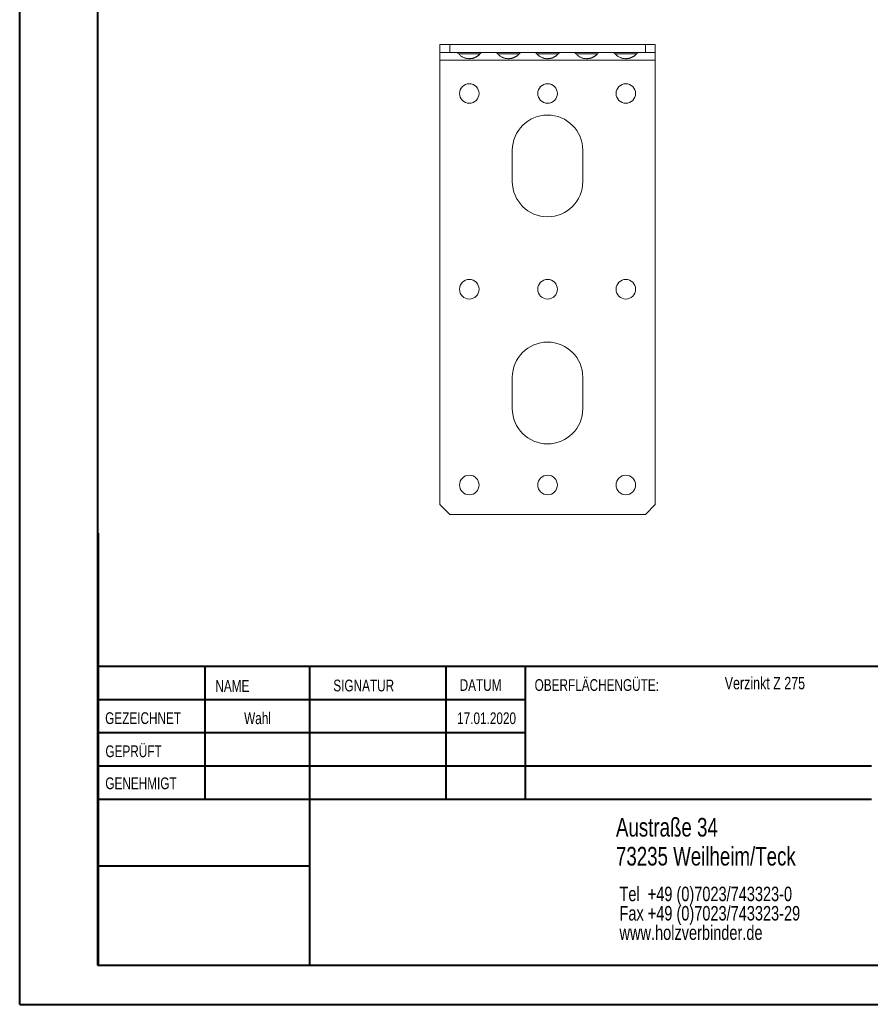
# Model space of a CAD drawing. Header units: millimetres. Extents: x 0 to 210, y 0 to 297.
# Tile 1 of 12: x 0 to 109, y 0 to 126. Entities that reach past the tile are written whole.
import ezdxf

# ---------------------------------------------------------------- set-up
doc = ezdxf.new("R2010")
doc.units = ezdxf.units.MM
doc.styles.add('SLDTEXTSTYLE0', font='TXT', dxfattribs={"width": 0.75})

# ---------------------------------------------------------------- blocks, each defined once
blk = doc.blocks.new('SW_NOTE_0')
at = {"color": 0, "linetype": 'Continuous', "lineweight": 0, "char_height": 1.8521, "attachment_point": 1, "style": 'SLDTEXTSTYLE0'}
for s, insert in [('Tel  +49 (0)7023/743323-0', (0, 2.39)), ('Fax +49 (0)7023/743323-29', (0, -0.08)), ('www.holzverbinder.de', (0, -2.55))]:
    blk.add_mtext(s, dxfattribs=dict(at, insert=insert))

msp = doc.modelspace()

# ---------------------------------------------------------------- linework, layer by layer
at = {"color": 7, "linetype": 'Continuous', "lineweight": 40}
for p, q in [((0.08, 0.21), (0.08, 297.21)), ((10.08, 5.21), (10.08, 292.21)), ((10.11, 60.37), (10.11, 5.12)), ((205.08, 43.37), (10.11, 43.37)), ((23.71, 43.37), (23.71, 26.37)), ((37.1, 43.37), (37.1, 5.12)), ((54.51, 43.37), (54.51, 26.37)), ((64.71, 26.37), (64.71, 43.37)), ((64.71, 39.1), (10.11, 39.1)), ((64.71, 34.87), (10.11, 34.87)), ((108.91, 30.62), (10.11, 30.62)), ((108.91, 26.37), (10.11, 26.37)), ((37.1, 17.87), (10.11, 17.87)), ((10.11, 13.71), (10.08, 13.71)), ((10.11, 9.46), (10.08, 9.46)), ((10.08, 5.21), (205.08, 5.21)), ((0.08, 0.21), (210.08, 0.21))]:
    msp.add_line(p, q, dxfattribs=at)
at = {"color": 7, "linetype": 'Continuous', "lineweight": 15}
for p, q in [((53.76, 122.79), (53.76, 121.79)), ((53.76, 122.79), (55.01, 122.79)), ((55.01, 122.79), (55.01, 121.79)), ((55.01, 122.79), (80.01, 122.79)), ((80.01, 122.79), (80.01, 121.79)), ((80.01, 122.79), (81.26, 122.79)), ((81.26, 122.79), (81.26, 121.79)), ((53.76, 121.79), (55.01, 121.79)), ((53.76, 121.79), (53.76, 120.79)), ((81.26, 120.79), (53.76, 120.79)), ((53.76, 120.79), (53.76, 64.04)), ((55.01, 121.79), (80.01, 121.79)), ((56.14, 121.61), (56.2, 121.61)), ((56.98, 121.08), (56.77, 121.14)), ((56.97, 121.08), (56.77, 121.14)), ((56.98, 121.08), (56.77, 121.14)), ((56.98, 121.08), (56.77, 121.14)), ((56.98, 121.08), (56.77, 121.14)), ((58.83, 121.61), (58.88, 121.61)), ((61.14, 121.61), (61.2, 121.61)), ((61.97, 121.08), (61.77, 121.14)), ((62.02, 121.06), (61.77, 121.14)), ((61.99, 121.07), (61.77, 121.14)), ((61.99, 121.07), (61.77, 121.14)), ((63.83, 121.61), (63.88, 121.61)), ((66.14, 121.61), (66.2, 121.61)), ((66.98, 121.08), (66.77, 121.14)), ((66.98, 121.08), (66.77, 121.14)), ((66.98, 121.08), (66.77, 121.14)), ((66.98, 121.07), (66.77, 121.14)), ((66.98, 121.07), (66.77, 121.14)), ((68.83, 121.61), (68.88, 121.61)), ((71.14, 121.61), (71.2, 121.61)), ((71.99, 121.07), (71.77, 121.14)), ((71.99, 121.07), (71.77, 121.14)), ((71.98, 121.07), (71.77, 121.14)), ((71.98, 121.07), (71.77, 121.14)), ((71.98, 121.07), (71.77, 121.14)), ((73.83, 121.61), (73.88, 121.61)), ((76.14, 121.61), (76.2, 121.61)), ((76.99, 121.07), (76.77, 121.14)), ((76.98, 121.08), (76.77, 121.14)), ((76.98, 121.08), (76.77, 121.14)), ((76.98, 121.07), (76.77, 121.14)), ((78.83, 121.61), (78.88, 121.61)), ((80.01, 121.79), (81.26, 121.79)), ((81.26, 121.79), (81.26, 120.79)), ((81.26, 120.79), (81.26, 64.04)), ((63.01, 105.29), (63.01, 109.29)), ((72.01, 109.29), (72.01, 105.29)), ((63.01, 76.29), (63.01, 80.29)), ((72.01, 80.29), (72.01, 76.29)), ((55.01, 62.79), (53.76, 64.04)), ((80.01, 62.79), (81.26, 64.04)), ((55.01, 62.79), (80.01, 62.79))]:
    msp.add_line(p, q, dxfattribs=at)
at = {"color": 7, "linetype": 'Continuous', "lineweight": 0}
for p, q in [((64.71, 39.12), (10.11, 39.12)), ((23.71, 5.21), (23.71, 5.12)), ((54.51, 5.21), (54.51, 5.12))]:
    msp.add_line(p, q, dxfattribs=at)
at = {"color": 7, "linetype": 'Continuous', "lineweight": 15}
for centre in [(57.51, 116.54), (67.51, 116.54), (77.51, 116.54), (57.51, 91.54), (67.51, 91.54), (77.51, 91.54), (57.51, 66.54), (67.51, 66.54), (77.51, 66.54)]:
    msp.add_circle(centre, 1.25, dxfattribs=at)
for centre, start, end in [((67.51, 109.29), 0, 180), ((67.51, 105.29), 180, 0), ((67.51, 80.29), 0, 180), ((67.51, 76.29), 180, 0)]:
    msp.add_arc(centre, 4.5, start, end, dxfattribs=at)
for points, knots in [([(55.87, 121.78), (55.93, 121.76), (56.03, 121.73), (56.13, 121.65), (56.18, 121.61)], [0, 0, 0, 0, 0.5074311, 1, 1, 1, 1]), ([(58.88, 121.61), (58.86, 121.59), (58.82, 121.54), (58.75, 121.48), (58.68, 121.41), (58.61, 121.35), (58.53, 121.3), (58.45, 121.25), (58.37, 121.2), (58.29, 121.16), (58.21, 121.12), (58.12, 121.09), (58.04, 121.06), (57.95, 121.04), (57.86, 121.02), (57.78, 121), (57.69, 120.99), (57.6, 120.99), (57.49, 120.98), (57.35, 120.99), (57.18, 121.01), (57.01, 121.05), (56.85, 121.11), (56.69, 121.18), (56.54, 121.26), (56.4, 121.37), (56.26, 121.48), (56.18, 121.57), (56.14, 121.61)], [0, 0, 0, 0, 0.030784, 0.061385, 0.091803, 0.122043, 0.152106, 0.181996, 0.211714, 0.241263, 0.270646, 0.299866, 0.328925, 0.357827, 0.386573, 0.415168, 0.443614, 0.471914, 0.500071, 0.55336, 0.607169, 0.661517, 0.716425, 0.771912, 0.827995, 0.884692, 0.942022, 1, 1, 1, 1]), ([(56.2, 121.61), (56.21, 121.61), (56.25, 121.6), (56.54, 121.59), (56.98, 121.59), (57.51, 121.59), (58.04, 121.59), (58.49, 121.59), (58.77, 121.6), (58.81, 121.61), (58.83, 121.61)], [0, 0, 0, 0, 0.0768453, 0.217392, 0.3583685, 0.4992283, 0.6404177, 0.7816022, 0.9231303, 1, 1, 1, 1]), ([(58.88, 121.61), (58.86, 121.59), (58.83, 121.55), (58.77, 121.5), (58.71, 121.44), (58.65, 121.39), (58.61, 121.36), (58.59, 121.34)], [0, 0, 0, 0, 0.202032, 0.403036, 0.603025, 0.802009, 1, 1, 1, 1]), ([(58.88, 121.61), (58.86, 121.59), (58.83, 121.55), (58.77, 121.5), (58.71, 121.44), (58.65, 121.39), (58.61, 121.36), (58.59, 121.34)], [0, 0, 0, 0, 0.202032, 0.403036, 0.603025, 0.802009, 1, 1, 1, 1]), ([(58.85, 121.61), (58.9, 121.65), (58.99, 121.73), (59.1, 121.76), (59.15, 121.78)], [0, 0, 0, 0, 0.492488, 1, 1, 1, 1]), ([(60.87, 121.78), (60.93, 121.76), (61.03, 121.73), (61.13, 121.65), (61.18, 121.61)], [0, 0, 0, 0, 0.507431, 1, 1, 1, 1]), ([(63.88, 121.61), (63.86, 121.59), (63.82, 121.54), (63.75, 121.48), (63.68, 121.41), (63.61, 121.35), (63.53, 121.3), (63.45, 121.25), (63.37, 121.2), (63.29, 121.16), (63.21, 121.12), (63.12, 121.09), (63.04, 121.06), (62.95, 121.04), (62.86, 121.02), (62.78, 121), (62.69, 120.99), (62.6, 120.99), (62.49, 120.98), (62.35, 120.99), (62.18, 121.01), (62.01, 121.05), (61.85, 121.11), (61.69, 121.18), (61.54, 121.26), (61.4, 121.37), (61.26, 121.48), (61.18, 121.57), (61.14, 121.61)], [0, 0, 0, 0, 0.030784, 0.061385, 0.091803, 0.122043, 0.152106, 0.181996, 0.211714, 0.241263, 0.270646, 0.299866, 0.328925, 0.357827, 0.386573, 0.415168, 0.443614, 0.471914, 0.500071, 0.55336, 0.607169, 0.661517, 0.716425, 0.771912, 0.827995, 0.884692, 0.942022, 1, 1, 1, 1]), ([(61.2, 121.61), (61.21, 121.61), (61.25, 121.6), (61.54, 121.59), (61.98, 121.59), (62.51, 121.59), (63.04, 121.59), (63.49, 121.59), (63.77, 121.6), (63.81, 121.61), (63.83, 121.61)], [0, 0, 0, 0, 0.076845, 0.217392, 0.358369, 0.499228, 0.640418, 0.781602, 0.92313, 1, 1, 1, 1]), ([(63.88, 121.61), (63.86, 121.59), (63.83, 121.55), (63.77, 121.5), (63.71, 121.44), (63.65, 121.39), (63.61, 121.36), (63.59, 121.34)], [0, 0, 0, 0, 0.202032, 0.403036, 0.603025, 0.802009, 1, 1, 1, 1]), ([(63.88, 121.61), (63.86, 121.59), (63.83, 121.55), (63.77, 121.5), (63.71, 121.44), (63.65, 121.39), (63.61, 121.36), (63.59, 121.34)], [0, 0, 0, 0, 0.202032, 0.403036, 0.603025, 0.802009, 1, 1, 1, 1]), ([(63.88, 121.61), (63.86, 121.59), (63.83, 121.55), (63.77, 121.5), (63.71, 121.44), (63.65, 121.39), (63.61, 121.36), (63.59, 121.34)], [0, 0, 0, 0, 0.202032, 0.4030364, 0.6030249, 0.8020088, 1, 1, 1, 1]), ([(63.88, 121.61), (63.86, 121.59), (63.83, 121.55), (63.77, 121.5), (63.71, 121.44), (63.65, 121.39), (63.61, 121.36), (63.59, 121.34)], [0, 0, 0, 0, 0.202032, 0.403036, 0.603025, 0.802009, 1, 1, 1, 1]), ([(63.85, 121.61), (63.9, 121.65), (63.99, 121.73), (64.1, 121.76), (64.15, 121.78)], [0, 0, 0, 0, 0.4924881, 1, 1, 1, 1]), ([(65.87, 121.78), (65.93, 121.76), (66.03, 121.73), (66.13, 121.65), (66.18, 121.61)], [0, 0, 0, 0, 0.5074311, 1, 1, 1, 1]), ([(68.88, 121.61), (68.86, 121.59), (68.82, 121.54), (68.75, 121.48), (68.68, 121.41), (68.61, 121.35), (68.53, 121.3), (68.45, 121.25), (68.37, 121.2), (68.29, 121.16), (68.21, 121.12), (68.12, 121.09), (68.04, 121.06), (67.95, 121.04), (67.86, 121.02), (67.78, 121), (67.69, 120.99), (67.6, 120.99), (67.49, 120.98), (67.35, 120.99), (67.18, 121.01), (67.01, 121.05), (66.85, 121.11), (66.69, 121.18), (66.54, 121.26), (66.4, 121.37), (66.26, 121.48), (66.18, 121.57), (66.14, 121.61)], [0, 0, 0, 0, 0.030784, 0.061385, 0.091803, 0.122043, 0.152106, 0.181996, 0.211714, 0.241263, 0.270646, 0.299866, 0.328925, 0.357827, 0.386573, 0.415168, 0.443614, 0.471914, 0.500071, 0.55336, 0.607169, 0.661517, 0.716425, 0.771912, 0.827995, 0.884692, 0.942022, 1, 1, 1, 1]), ([(66.2, 121.61), (66.21, 121.61), (66.25, 121.6), (66.54, 121.59), (66.98, 121.59), (67.51, 121.59), (68.04, 121.59), (68.49, 121.59), (68.77, 121.6), (68.81, 121.61), (68.83, 121.61)], [0, 0, 0, 0, 0.076845, 0.217392, 0.358369, 0.499228, 0.640418, 0.781602, 0.92313, 1, 1, 1, 1]), ([(68.88, 121.61), (68.86, 121.59), (68.83, 121.55), (68.77, 121.5), (68.71, 121.44), (68.65, 121.39), (68.61, 121.36), (68.59, 121.34)], [0, 0, 0, 0, 0.202032, 0.403036, 0.603025, 0.802009, 1, 1, 1, 1]), ([(68.85, 121.61), (68.9, 121.65), (68.99, 121.73), (69.1, 121.76), (69.15, 121.78)], [0, 0, 0, 0, 0.492488, 1, 1, 1, 1]), ([(70.87, 121.78), (70.93, 121.76), (71.03, 121.73), (71.13, 121.65), (71.18, 121.61)], [0, 0, 0, 0, 0.507431, 1, 1, 1, 1]), ([(73.88, 121.61), (73.86, 121.59), (73.82, 121.54), (73.75, 121.48), (73.68, 121.41), (73.61, 121.35), (73.53, 121.3), (73.45, 121.25), (73.37, 121.2), (73.29, 121.16), (73.21, 121.12), (73.12, 121.09), (73.04, 121.06), (72.95, 121.04), (72.86, 121.02), (72.78, 121), (72.69, 120.99), (72.6, 120.99), (72.49, 120.98), (72.35, 120.99), (72.18, 121.01), (72.01, 121.05), (71.85, 121.11), (71.69, 121.18), (71.54, 121.26), (71.4, 121.37), (71.26, 121.48), (71.18, 121.57), (71.14, 121.61)], [0, 0, 0, 0, 0.030784, 0.061385, 0.091803, 0.122043, 0.152106, 0.181996, 0.211714, 0.241263, 0.270646, 0.299866, 0.328925, 0.357827, 0.386573, 0.415168, 0.443614, 0.471914, 0.500071, 0.55336, 0.607169, 0.661517, 0.716425, 0.771912, 0.827995, 0.884692, 0.942022, 1, 1, 1, 1]), ([(71.2, 121.61), (71.21, 121.61), (71.25, 121.6), (71.54, 121.59), (71.98, 121.59), (72.51, 121.59), (73.04, 121.59), (73.49, 121.59), (73.77, 121.6), (73.81, 121.61), (73.83, 121.61)], [0, 0, 0, 0, 0.076845, 0.217392, 0.358369, 0.499228, 0.640418, 0.781602, 0.92313, 1, 1, 1, 1]), ([(73.88, 121.61), (73.86, 121.59), (73.83, 121.55), (73.77, 121.5), (73.71, 121.44), (73.65, 121.39), (73.61, 121.36), (73.59, 121.34)], [0, 0, 0, 0, 0.202032, 0.403036, 0.603025, 0.802009, 1, 1, 1, 1]), ([(73.88, 121.61), (73.86, 121.59), (73.83, 121.55), (73.77, 121.5), (73.71, 121.44), (73.65, 121.39), (73.61, 121.36), (73.59, 121.34)], [0, 0, 0, 0, 0.202032, 0.403036, 0.603025, 0.802009, 1, 1, 1, 1]), ([(73.88, 121.61), (73.86, 121.59), (73.83, 121.55), (73.77, 121.5), (73.71, 121.44), (73.65, 121.39), (73.61, 121.36), (73.59, 121.34)], [0, 0, 0, 0, 0.202032, 0.4030364, 0.6030249, 0.8020088, 1, 1, 1, 1]), ([(73.85, 121.61), (73.9, 121.65), (73.99, 121.73), (74.1, 121.76), (74.15, 121.78)], [0, 0, 0, 0, 0.492488, 1, 1, 1, 1]), ([(75.87, 121.78), (75.93, 121.76), (76.03, 121.73), (76.13, 121.65), (76.18, 121.61)], [0, 0, 0, 0, 0.507431, 1, 1, 1, 1]), ([(78.88, 121.61), (78.86, 121.59), (78.82, 121.54), (78.75, 121.48), (78.68, 121.41), (78.61, 121.35), (78.53, 121.3), (78.45, 121.25), (78.37, 121.2), (78.29, 121.16), (78.21, 121.12), (78.12, 121.09), (78.04, 121.06), (77.95, 121.04), (77.86, 121.02), (77.78, 121), (77.69, 120.99), (77.6, 120.99), (77.49, 120.98), (77.35, 120.99), (77.18, 121.01), (77.01, 121.05), (76.85, 121.11), (76.69, 121.18), (76.54, 121.26), (76.4, 121.37), (76.26, 121.48), (76.18, 121.57), (76.14, 121.61)], [0, 0, 0, 0, 0.030784, 0.061385, 0.091803, 0.122043, 0.152106, 0.181996, 0.211714, 0.241263, 0.270646, 0.299866, 0.328925, 0.357827, 0.386573, 0.415168, 0.443614, 0.471914, 0.500071, 0.55336, 0.607169, 0.661517, 0.716425, 0.771912, 0.827995, 0.884692, 0.942022, 1, 1, 1, 1]), ([(76.2, 121.61), (76.21, 121.61), (76.25, 121.6), (76.54, 121.59), (76.98, 121.59), (77.51, 121.59), (78.04, 121.59), (78.49, 121.59), (78.77, 121.6), (78.81, 121.61), (78.83, 121.61)], [0, 0, 0, 0, 0.076845, 0.217392, 0.358369, 0.499228, 0.640418, 0.781602, 0.92313, 1, 1, 1, 1]), ([(78.88, 121.61), (78.86, 121.59), (78.83, 121.55), (78.77, 121.5), (78.71, 121.44), (78.65, 121.39), (78.61, 121.36), (78.59, 121.34)], [0, 0, 0, 0, 0.202032, 0.4030364, 0.6030249, 0.8020088, 1, 1, 1, 1]), ([(78.85, 121.61), (78.9, 121.65), (78.99, 121.73), (79.1, 121.76), (79.15, 121.78)], [0, 0, 0, 0, 0.492488, 1, 1, 1, 1])]:
    msp.add_open_spline(points, degree=3, knots=knots, dxfattribs=at)

# ---------------------------------------------------------------- block references
at = {"color": 7, "linetype": 'Continuous', "lineweight": 0}
msp.add_blockref('SW_NOTE_0', (76.7, 12.85), dxfattribs=at)

# ---------------------------------------------------------------- texts
at = {"color": 7, "linetype": 'Continuous', "lineweight": 0, "style": 'SLDTEXTSTYLE0'}
for s, insert, char_height, attachment_point in [('NAME', (25.07, 41.62), 1.5, 1), ('SIGNATUR', (40.14, 41.68), 1.5, 1), ('DATUM', (56.28, 41.74), 1.5, 1), ('OBERFLÄCHENGÜTE:', (65.86, 41.74), 1.5, 1), ('Verzinkt Z 275', (90.14, 42.03), 1.5875, 1), ('GEZEICHNET', (11, 37.51), 1.5, 1), ('Wahl', (30.46, 37.5), 1.499, 2), ('17.01.2020', (59.72, 37.5), 1.499, 2), ('GEPRÜFT', (11.03, 33.28), 1.5, 1), ('GENEHMIGT', (11.02, 29.19), 1.5, 1), ('Austraße 34', (76.25, 24.02), 2.3813, 1), ('73235 Weilheim/Teck', (76.25, 20.32), 2.3813, 1)]:
    msp.add_mtext(s, dxfattribs=dict(at, insert=insert, char_height=char_height, attachment_point=attachment_point))

doc.saveas('drawing.dxf')
